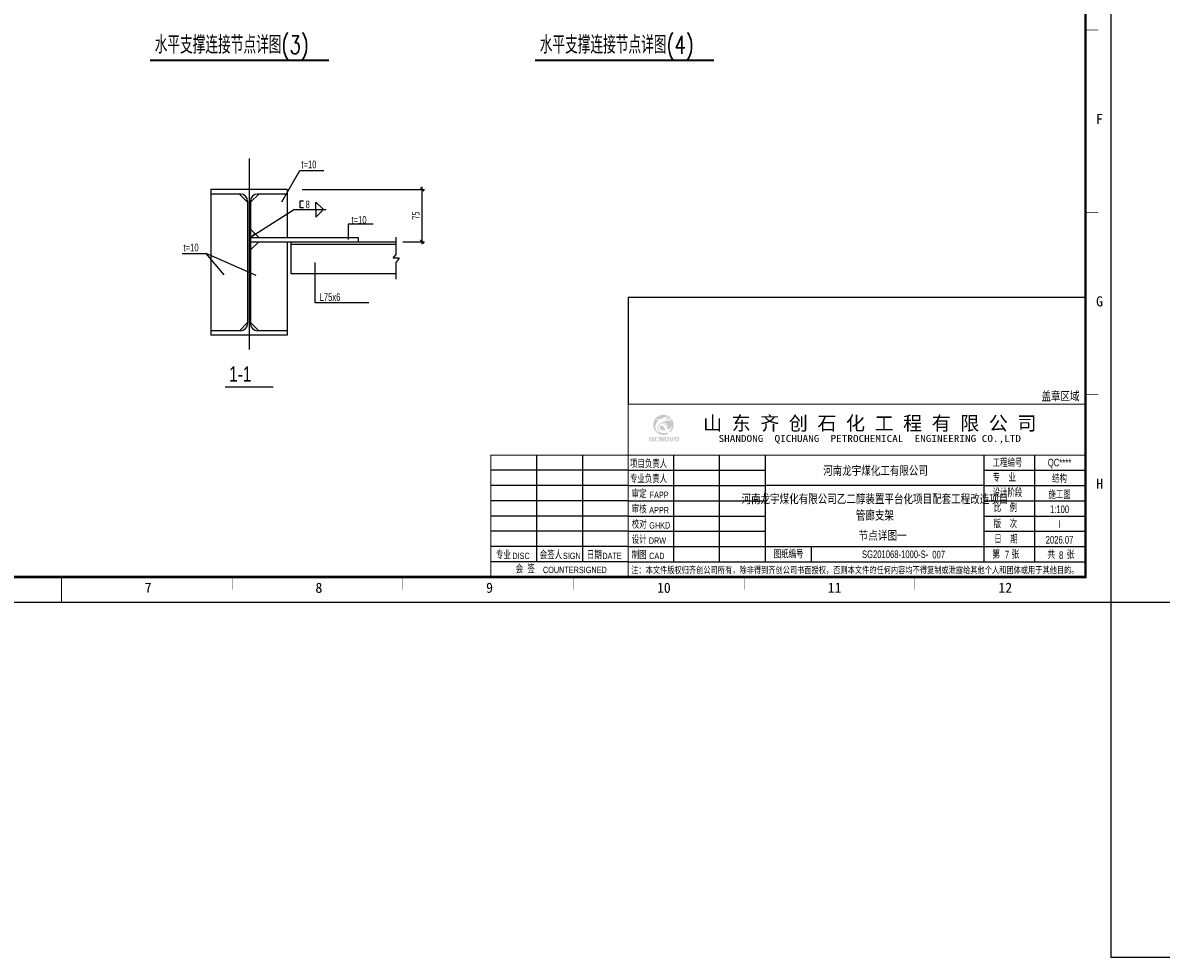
# Model space of a CAD drawing. Extents: x -294221 to 474257, y -25219 to 114942.
# Tile 62 of 70: x 331805 to 376606, y -25219 to 11551. Entities that reach past the tile are written whole.
import ezdxf
from ezdxf.enums import TextEntityAlignment as Align

# ---------------------------------------------------------------- set-up
doc = ezdxf.new("R2010")
doc.units = 0
doc.header["$LTSCALE"] = 1000
doc.linetypes.add('CONTINOUS', pattern=[0])
for name, color, linetype in [('1-ZHMH-图名', 7, 'Continuous'), ('2', 15, 'Continuous'), ('_TCC_NET_BORDER', 7, 'Continuous'), ('AXIS', 7, 'Continuous'), ('AXIS_TEXT', 7, 'Continuous'), ('BORDER', 7, 'Continuous'), ('CC', 1, 'Continuous'), ('DIM', 3, 'Continuous'), ('NJPEC-图框层', 7, 'Continuous'), ('PUB_DIM', 3, 'Continuous'), ('text', 7, 'Continuous'), ('梁', 4, 'Continuous')]:
    doc.layers.add(name, color=color, linetype=linetype)
doc.styles.add('MYROMANS', font='myromans.shx', dxfattribs={"width": 0.7, "bigfont": 'hzdx.shx'})
doc.styles.add('QC_宋体', font='txt')
doc.styles.add('QY', font='qy_eng.shx', dxfattribs={"width": 0.75, "bigfont": 'qy_chn.shx'})
doc.styles.add('STYLE1', font='txt.shx', dxfattribs={"width": 0.75, "height": 3, "bigfont": 'tcc_hzdx.shx'})
doc.styles.add('TSSD_Dimension', font='tssdeng.shx', dxfattribs={"width": 0.7, "bigfont": 'hztxt.shx'})
doc.styles.add('TSSD_Norm', font='tssdeng.shx', dxfattribs={"bigfont": 'hztxt.shx'})
doc.styles.add('宋体', font='txt')
doc.dimstyles.new('TSSD_10_100', dxfattribs={"dimtxt": 300, "dimasz": 100, "dimexe": 100, "dimexo": 250, "dimgap": 100, "dimtad": 1, "dimdec": 0, "dimlfac": 0.1, "dimzin": 0, "dimdsep": 46, "dimtxsty": 'TSSD_Dimension', "dimblk": 'ARCHTICK', "dimblk1": 'ARCHTICK', "dimblk2": 'ARCHTICK', "dimcen": 0, "dimdle": 100, "dimclrt": 7, "dimadec": 0, "dimazin": 0, "dimtfac": 1, "dimtdec": 0, "dimtix": 1, "dimtmove": 2, "dimatfit": 3, "dimfxl": 0, "dimtolj": 1, "dimtzin": 0, "dimarcsym": 0})

# ---------------------------------------------------------------- blocks, each defined once
blk = doc.blocks.new('_ArchTick')
at = {"color": 0, "linetype": 'ByBlock', "const_width": 0.5}
blk.add_lwpolyline([(-0.71, -0.71), (0.71, 0.71)], dxfattribs=at)
blk = doc.blocks.new('*D294')
at = {"layer": 'Defpoints', "color": 0}
for p in [(94964, -389172), (99939, -389172), (98925, -391227)]:
    blk.add_point(p, dxfattribs=at)
at = {"layer": 'DIM', "color": 0, "lineweight": -2}
for p, q in [((95214, -389172), (100039, -389172)), ((99939, -391327), (99939, -389072)), ((99175, -391227), (100039, -391227))]:
    blk.add_line(p, q, dxfattribs=at)
at = {"layer": 'DIM', "color": 0, "lineweight": -2, "xscale": 100, "yscale": 100, "zscale": 100}
for p, rotation in [((99939, -389172), 90), ((99939, -391227), 270)]:
    blk.add_blockref('_ArchTick', p, dxfattribs=dict(at, rotation=rotation))
at = {"layer": 'DIM', "color": 7, "insert": (99689, -390199), "char_height": 300, "attachment_point": 5, "rotation": 90, "style": 'TSSD_Dimension'}
blk.add_mtext('\\A1;75', dxfattribs=at)
blk = doc.blocks.new('会签栏')
at = {"layer": 'NJPEC-图框层'}
for p, q in [((631055, 1257550), (631055, 1261750)), ((632855, 1261750), (632855, 1257550)), ((634655, 1261150), (629255, 1261150)), ((634655, 1260550), (629255, 1260550)), ((634655, 1259950), (629255, 1259950)), ((634655, 1259350), (629255, 1259350)), ((634655, 1258750), (629255, 1258750)), ((634655, 1258150), (629255, 1258150)), ((634655, 1257550), (629255, 1257550))]:
    blk.add_line(p, q, dxfattribs=at)
at = {"style": 'QY', "width": 0.75}
for s, height, p in [('专业', 300, (629746, 1257656)), ('DISC', 250, (630440, 1257656)), ('会签人', 300, (631616, 1257656)), ('SIGN', 250, (632440, 1257656)), ('日期', 300, (633326, 1257656)), ('DATE', 250, (634020, 1257656)), ('会  签', 300, (630606, 1257103)), ('COUNTERSIGNED', 250, (632558, 1257103))]:
    blk.add_text(s, height=height, dxfattribs=at).set_placement(p, align=Align.CENTER)
blk = doc.blocks.new('签字栏')
at = {"layer": 'AXIS_TEXT', "color": 0}
for p, q in [((646531, 1250392), (646531, 1254592)), ((648331, 1250392), (648331, 1254592)), ((650131, 1250392), (650131, 1254592)), ((644731, 1253992), (650131, 1253992)), ((644731, 1253392), (650131, 1253392)), ((644731, 1252792), (650131, 1252792)), ((644731, 1252192), (650131, 1252192)), ((644731, 1251592), (650131, 1251592)), ((644731, 1250992), (650131, 1250992))]:
    blk.add_line(p, q, dxfattribs=at)
at = {"style": 'QY', "width": 0.75}
for s, height, p in [('审定', 300, (645165, 1252898)), ('FAPP', 250, (645950, 1252898)), ('审核', 300, (645165, 1252298)), ('APPR', 250, (645950, 1252298)), ('校对', 300, (645165, 1251698)), ('GHKD', 250, (645975, 1251698)), ('设计', 300, (645165, 1251098)), ('DRW', 250, (645884, 1251098)), ('制图', 300, (645165, 1250498)), ('CAD', 250, (645859, 1250498))]:
    blk.add_text(s, height=height, dxfattribs=at).set_placement(p, align=Align.CENTER)
at = {"layer": 'NJPEC-图框层', "style": 'QY', "width": 0.75}
for s, p in [('项目负责人', (644801, 1254086)), ('专业负责人', (644801, 1253491))]:
    blk.add_text(s, height=300, dxfattribs=at).set_placement(p)
blk = doc.blocks.new('信息栏')
at = {"layer": 'NJPEC-图框层'}
for p, q in [((660731, 1250392), (660731, 1254592)), ((658731, 1253992), (662731, 1253992)), ((658731, 1253392), (662731, 1253392)), ((658731, 1252792), (662731, 1252792)), ((658731, 1252192), (662731, 1252192)), ((658731, 1251592), (662731, 1251592)), ((651931, 1250992), (651931, 1250392))]:
    blk.add_line(p, q, dxfattribs=at)
blk.add_lwpolyline([(658731, 1254592), (658731, 1250392)], dxfattribs=at)
at = {"style": 'QY', "width": 0.75}
for s, p in [('施工图', (661707, 1253057)), ('Ⅰ', (661707, 1251857))]:
    blk.add_text(s, height=300, dxfattribs=at).set_placement(p, align=Align.MIDDLE)
at = {"layer": 'NJPEC-图框层', "style": 'QY', "width": 0.8}
for s, p in [('第     张', (659592, 1250520)), ('共     张', (661763, 1250507))]:
    blk.add_text(s, height=300, dxfattribs=at).set_placement(p, align=Align.CENTER)
at = {"layer": 'NJPEC-图框层', "char_height": 300, "width": 1800, "attachment_point": 4, "style": 'QY'}
for s, insert in [('工程编号', (659072, 1254266)), ('专    业', (659072, 1253692)), ('设计阶段', (659072, 1253092)), ('比    例', (659116, 1252502)), ('版    次', (659116, 1251865)), ('日    期', (659139, 1251265)), ('图纸编号', (650461, 1250678))]:
    blk.add_mtext(s, dxfattribs=dict(at, insert=insert))
blk = doc.blocks.new('修改栏')
at = {"const_width": 40}
blk.add_lwpolyline([(644731, 1256092), (662731, 1256092)], dxfattribs=at)
at = {"layer": '梁', "color": 6}
blk.add_lwpolyline([(662731, 1256092), (662731, 1260292), (644731, 1260292), (644731, 1256092)], dxfattribs=at)
at = {"color": 6, "style": 'QY', "width": 0.75}
blk.add_text('盖章区域', height=400, dxfattribs=at).set_placement((661746, 1256422), align=Align.MIDDLE)
blk = doc.blocks.new('图框')
at = {"layer": 'NJPEC-图框层'}
h = blk.add_hatch(color=152, dxfattribs=at)
h.dxf.hatch_style = 1
edge = h.paths.add_edge_path()
edge.add_spline(control_points=[(713336, 1255456), (713332, 1255457), (713322, 1255460), (713304, 1255466), (713282, 1255476), (713257, 1255490), (713232, 1255508), (713207, 1255532), (713184, 1255559), (713166, 1255594), (713154, 1255626), (713147, 1255662), (713143, 1255697), (713145, 1255736), (713150, 1255769), (713160, 1255800), (713174, 1255832), (713191, 1255861), (713210, 1255884), (713229, 1255905), (713247, 1255922), (713266, 1255937), (713283, 1255949), (713294, 1255955), (713299, 1255958)], knot_values=[0, 0, 0, 0, 0.148671, 0.387041, 0.707288, 1.057418, 1.457549, 1.851858, 2.336567, 2.813419, 3.292614, 3.615986, 4.181811, 4.637275, 5.049596, 5.448979, 5.857795, 6.346394, 6.708376, 6.985242, 7.378215, 7.656509, 7.899427, 8.128498, 8.128498, 8.128498, 8.128498], degree=3, periodic=0)
edge.add_spline(control_points=[(713299, 1255958), (713293, 1255959), (713281, 1255959), (713263, 1255961), (713244, 1255965), (713225, 1255971), (713207, 1255979), (713193, 1255990), (713183, 1256002), (713178, 1256011), (713177, 1256017), (713176, 1256019)], knot_values=[0, 0, 0, 0, 0.232304, 0.445127, 0.671111, 0.962412, 1.17351, 1.431428, 1.618611, 1.749517, 1.829891, 1.829891, 1.829891, 1.829891], degree=3, periodic=0)
edge.add_spline(control_points=[(713176, 1256019), (713183, 1256015), (713195, 1256007), (713217, 1256001), (713241, 1255997), (713272, 1255995), (713315, 1256001), (713367, 1256015), (713428, 1256041), (713488, 1256068), (713540, 1256087), (713577, 1256095), (713602, 1256095), (713622, 1256089), (713633, 1256078), (713639, 1256064), (713637, 1256046), (713625, 1256031), (713606, 1256023), (713589, 1256018), (713575, 1256015), (713567, 1256015), (713563, 1256019), (713567, 1256028), (713573, 1256035), (713579, 1256044), (713583, 1256051), (713584, 1256055), (713583, 1256059), (713580, 1256061), (713574, 1256062), (713566, 1256061), (713558, 1256055), (713550, 1256046), (713544, 1256036), (713543, 1256025), (713544, 1256015), (713549, 1256008), (713556, 1256003), (713566, 1256000), (713581, 1256001), (713605, 1256002), (713635, 1256009), (713668, 1256018), (713702, 1256029), (713729, 1256041), (713745, 1256050), (713751, 1256053)], knot_values=[0, 0, 0, 0, 0.275863, 0.558778, 0.843428, 1.198015, 1.696558, 2.455123, 3.231292, 4.17664, 4.919709, 5.289347, 5.587055, 5.850753, 6.047231, 6.180953, 6.411265, 6.664844, 6.892465, 7.165311, 7.332684, 7.410273, 7.446364, 7.52878, 7.703034, 7.844682, 7.924434, 7.97668, 8.011937, 8.061747, 8.130588, 8.215883, 8.354394, 8.478782, 8.682102, 8.787985, 8.896275, 9.024688, 9.114193, 9.219361, 9.384327, 9.698484, 10.112351, 10.554749, 10.970697, 11.441848, 11.671505, 11.671505, 11.671505, 11.671505], degree=3, periodic=0)
edge.add_arc((713460, 1255779), 400, 43.38, 180)
edge.add_arc((713460, 1255779), 400, 180, 300.0054)
edge.add_spline(control_points=[(713660, 1255432), (713657, 1255433), (713648, 1255437), (713630, 1255447), (713612, 1255461), (713600, 1255472), (713596, 1255475)], knot_values=[0, 0, 0, 0, 0.117121, 0.378696, 0.769839, 0.969146, 0.969146, 0.969146, 0.969146], degree=3, periodic=0)
edge.add_spline(control_points=[(713596, 1255475), (713588, 1255473), (713568, 1255467), (713533, 1255462), (713493, 1255458), (713452, 1255458), (713414, 1255460), (713378, 1255467), (713347, 1255482), (713314, 1255505), (713289, 1255534), (713269, 1255566), (713261, 1255593), (713257, 1255613), (713255, 1255629), (713255, 1255647), (713256, 1255666), (713260, 1255686), (713265, 1255708), (713274, 1255731), (713285, 1255750), (713297, 1255771), (713315, 1255790), (713338, 1255807), (713361, 1255822), (713384, 1255831), (713407, 1255837), (713426, 1255838), (713452, 1255835), (713487, 1255824), (713528, 1255793), (713570, 1255744), (713608, 1255675), (713630, 1255622), (713641, 1255594)], knot_values=[0, 0, 0, 0, 0.331124, 0.779939, 1.317706, 1.847046, 2.306295, 2.729392, 3.217777, 3.614671, 4.196887, 4.663931, 5.019811, 5.218518, 5.436862, 5.643188, 5.867538, 6.15981, 6.408866, 6.730664, 7.070674, 7.222231, 7.625898, 8.046238, 8.283822, 8.656954, 8.971884, 9.154486, 9.394825, 9.945136, 10.489736, 11.29841, 12.343812, 13.448432, 13.448432, 13.448432, 13.448432], degree=3, periodic=0)
edge.add_spline(control_points=[(713641, 1255594), (713649, 1255598), (713667, 1255606), (713697, 1255620), (713728, 1255642), (713755, 1255669), (713776, 1255697), (713789, 1255722), (713795, 1255738), (713797, 1255745)], knot_values=[0, 0, 0, 0, 0.353268, 0.727498, 1.240071, 1.77028, 2.15534, 2.544899, 2.812928, 2.812928, 2.812928, 2.812928], degree=3, periodic=0)
edge.add_spline(control_points=[(713797, 1255745), (713797, 1255742), (713796, 1255734), (713795, 1255718), (713790, 1255697), (713785, 1255667), (713772, 1255628), (713751, 1255585), (713726, 1255549), (713706, 1255526), (713695, 1255517), (713691, 1255514)], knot_values=[0, 0, 0, 0, 0.12049, 0.296651, 0.587458, 0.932367, 1.426389, 2.128798, 2.724602, 3.085973, 3.260756, 3.260756, 3.260756, 3.260756], degree=3, periodic=0)
edge.add_spline(control_points=[(713691, 1255514), (713698, 1255506), (713709, 1255494), (713722, 1255484), (713726, 1255480)], knot_values=[0, 0, 0, 0, 0.375868, 0.607847, 0.607847, 0.607847, 0.607847], degree=3, periodic=0)
edge.add_arc((713460, 1255779), 400, 311.7299, 360)
edge.add_arc((713460, 1255779), 400, 0, 38.1999)
edge.add_spline(control_points=[(713774, 1256026), (713773, 1256025), (713770, 1256022), (713762, 1256018), (713747, 1256012), (713722, 1256002), (713688, 1255992), (713650, 1255983), (713616, 1255977), (713590, 1255975), (713572, 1255974), (713562, 1255972), (713556, 1255969), (713556, 1255966), (713557, 1255965), (713561, 1255963), (713568, 1255961), (713581, 1255960), (713595, 1255959), (713610, 1255960), (713632, 1255964), (713670, 1255972), (713716, 1255985), (713749, 1255994), (713764, 1255999)], knot_values=[0, 0, 0, 0, 0.053208, 0.159125, 0.349072, 0.652832, 1.174017, 1.666617, 2.136561, 2.433582, 2.656379, 2.800822, 2.851753, 2.865207, 2.882987, 2.929462, 3.028596, 3.159224, 3.414495, 3.526937, 3.733164, 4.268442, 4.947966, 5.549375, 5.549375, 5.549375, 5.549375], degree=3, periodic=0)
edge.add_spline(control_points=[(713764, 1255999), (713765, 1255998), (713768, 1255996), (713772, 1255991), (713772, 1255982), (713767, 1255969), (713757, 1255957), (713742, 1255945), (713723, 1255936), (713701, 1255930), (713685, 1255929), (713679, 1255928)], knot_values=[0, 0, 0, 0, 0.043264, 0.120508, 0.21598, 0.374603, 0.612363, 0.813698, 1.083588, 1.406129, 1.661303, 1.661303, 1.661303, 1.661303], degree=3, periodic=0)
edge.add_spline(control_points=[(713679, 1255928), (713681, 1255929), (713686, 1255932), (713694, 1255938), (713700, 1255943), (713701, 1255950), (713696, 1255950), (713691, 1255951), (713680, 1255951), (713654, 1255949), (713606, 1255945), (713551, 1255935), (713489, 1255918), (713432, 1255900), (713379, 1255876), (713342, 1255851), (713315, 1255830), (713292, 1255807), (713274, 1255783), (713260, 1255759), (713246, 1255729), (713237, 1255699), (713232, 1255665), (713231, 1255634), (713234, 1255602), (713241, 1255572), (713252, 1255544), (713268, 1255517), (713285, 1255497), (713303, 1255479), (713320, 1255466), (713331, 1255459), (713336, 1255456)], knot_values=[0, 0, 0, 0, 0.09476, 0.229885, 0.358769, 0.396739, 0.451667, 0.505398, 0.588924, 0.863894, 1.484135, 2.413352, 2.950627, 3.881745, 4.660795, 5.110916, 5.572524, 5.949122, 6.311877, 6.700681, 6.999839, 7.543065, 7.853918, 8.298535, 8.706756, 9.035561, 9.474198, 9.820452, 10.196203, 10.461837, 10.788817, 10.975614, 10.975614, 10.975614, 10.975614], degree=3, periodic=0)
edge = h.paths.add_edge_path(flags=16)
edge.add_spline(control_points=[(713410, 1255855), (713416, 1255856), (713427, 1255860), (713447, 1255865), (713471, 1255867), (713498, 1255865), (713529, 1255855), (713556, 1255834), (713578, 1255811), (713595, 1255782), (713609, 1255755), (713620, 1255721), (713628, 1255693), (713632, 1255669), (713634, 1255657), (713634, 1255654)], knot_values=[0, 0, 0, 0, 0.217098, 0.45546, 0.756361, 1.1177, 1.466416, 1.954125, 2.35846, 2.68133, 3.205739, 3.497502, 3.998988, 4.304628, 4.430393, 4.430393, 4.430393, 4.430393], degree=3, periodic=0)
edge.add_spline(control_points=[(713634, 1255654), (713632, 1255660), (713626, 1255674), (713616, 1255698), (713601, 1255726), (713586, 1255754), (713570, 1255777), (713552, 1255799), (713533, 1255817), (713511, 1255834), (713495, 1255843), (713475, 1255851), (713456, 1255857), (713437, 1255857), (713422, 1255857), (713414, 1255855), (713410, 1255855)], knot_values=[0, 0, 0, 0, 0.247715, 0.568965, 0.966639, 1.450508, 1.740372, 2.022658, 2.534465, 2.710049, 3.044629, 3.231754, 3.52439, 3.788101, 3.944147, 4.080651, 4.080651, 4.080651, 4.080651], degree=3, periodic=0)
edge = h.paths.add_edge_path(flags=17)
edge.add_spline(control_points=[(713541, 1255563), (713526, 1255560), (713494, 1255555), (713444, 1255555), (713395, 1255565), (713353, 1255585), (713329, 1255615), (713316, 1255649), (713314, 1255676), (713319, 1255703), (713329, 1255724), (713347, 1255742), (713365, 1255752), (713382, 1255754), (713400, 1255754), (713426, 1255746), (713462, 1255720), (713495, 1255674), (713519, 1255625), (713532, 1255588), (713539, 1255569), (713541, 1255563)], knot_values=[0, 0, 0, 0, 0.561484, 1.214764, 1.885581, 2.393631, 2.959197, 3.259694, 3.74698, 3.952014, 4.302998, 4.593853, 4.881604, 5.06523, 5.221101, 5.542541, 6.061676, 6.875848, 7.612345, 8.105693, 8.357623, 8.357623, 8.357623, 8.357623], degree=3, periodic=0)
h = blk.add_hatch(color=7, dxfattribs=at)
h.dxf.hatch_style = 1
h.paths.add_polyline_path([(713076, 1255274, 0.414214), (713049, 1255302), (712935, 1255302, 0.414214), (712908, 1255274), (712908, 1255157, 0.414214), (712935, 1255129), (713049, 1255129, 0.259363), (713072, 1255142), (713092, 1255129), (713092, 1255158), (713076, 1255168)])
h.paths.add_polyline_path([(713027, 1255200), (712996, 1255220), (712996, 1255191), (713027, 1255171), (713027, 1255154), (712958, 1255154), (712958, 1255276), (713027, 1255276)], flags=16)
h.paths.add_polyline_path([(713164, 1255276), (713260, 1255276), (713260, 1255302), (713141, 1255302, 0.414214), (713114, 1255274), (713114, 1255157, 0.414214), (713141, 1255129), (713261, 1255129), (713261, 1255154), (713164, 1255154)])
h.paths.add_polyline_path([(713341, 1255280), (713376, 1255129), (713470, 1255129), (713470, 1255302), (713420, 1255302), (713420, 1255148), (713385, 1255302), (713291, 1255302), (713291, 1255129), (713341, 1255129)])
h.paths.add_polyline_path([(713665, 1255274, 0.414214), (713638, 1255302), (713524, 1255302, 0.414214), (713497, 1255274), (713497, 1255157, 0.414214), (713524, 1255129), (713638, 1255129, 0.414214), (713665, 1255157)])
h.paths.add_polyline_path([(713548, 1255276), (713615, 1255276), (713615, 1255154), (713548, 1255154)], flags=16)
h.paths.add_polyline_path([(713741, 1255302), (713687, 1255302), (713743, 1255129), (713827, 1255129), (713883, 1255302), (713829, 1255302), (713785, 1255155)])
h.paths.add_polyline_path([(714072, 1255274, 0.414214), (714045, 1255302), (713932, 1255302, 0.414214), (713905, 1255274), (713905, 1255157, 0.414214), (713932, 1255129), (714045, 1255129, 0.414214), (714072, 1255157)])
h.paths.add_polyline_path([(713955, 1255277), (714023, 1255277), (714023, 1255154), (713955, 1255154)], flags=16)
at = {"layer": 'NJPEC-图框层', "color": 0}
for p, q in [((726071, 1253392), (717472, 1253392)), ((717472, 1250992), (730072, 1250992))]:
    blk.add_line(p, q, dxfattribs=at)
at = {"layer": 'NJPEC-图框层', "const_width": 40}
for points in [[(712072, 1256592), (712072, 1249792)], [(730072, 1256592), (730072, 1249792)], [(730072, 1249792), (706672, 1249792), (706672, 1254592), (712072, 1254592)], [(712072, 1254592), (730072, 1254592)]]:
    blk.add_lwpolyline(points, dxfattribs=at)
at = {"layer": 'NJPEC-图框层'}
blk.add_lwpolyline([(712072, 1250392), (730072, 1250392)], dxfattribs=at)
for name, p in [('修改栏', (67341, 500)), ('会签栏', (77417, -7158)), ('签字栏', (67341, 0)), ('信息栏', (67341, 0))]:
    blk.add_blockref(name, p, dxfattribs=at)
at = {"layer": 'NJPEC-图框层', "style": '宋体'}
blk.add_text('山 东 齐 创 石 化 工 程 有 限 公 司', height=550, dxfattribs=at).set_placement((721580, 1255401), align=Align.BOTTOM_CENTER)
at = {"layer": 'NJPEC-图框层', "style": '宋体', "width": 1.2}
blk.add_text('SHANDONG  QICHUANG  PETROCHEMICAL  ENGINEERING CO.,LTD', height=270, dxfattribs=at).set_placement((721580, 1255027), align=Align.BOTTOM_CENTER)
at = {"layer": 'NJPEC-图框层', "color": 6, "style": 'QY', "width": 0.75}
for s, p in [('QC****', (729048, 1254257)), ('结构', (729048, 1253690)), ('1:100', (729048, 1252457)), ('2026.07', (729048, 1251257)), ('SG201068-1000-S-', (722578, 1250686)), ('8', (729111, 1250647))]:
    blk.add_text(s, height=300, dxfattribs=at).set_placement(p, align=Align.MIDDLE)
at = {"layer": 'NJPEC-图框层', "style": 'QY', "width": 0.75}
for s, p in [('河南龙宇煤化工有限公司', (721807, 1253990)), ('河南龙宇煤化有限公司乙二醇装置平台化项目配套工程改造项目', (721783, 1252877)), ('管廊支架', (721783, 1252232))]:
    blk.add_text(s, height=400, dxfattribs=at).set_placement(p, align=Align.MIDDLE)
at = {"layer": 'NJPEC-图框层', "style": '宋体', "width": 0.78}
blk.add_text('注：本文件版权归齐创公司所有，除非得到齐创公司书面授权，否则本文件的任何内容均不得复制或泄露给其他个人和团体或用于其他目的。', height=260, dxfattribs=at).set_placement((712192, 1249939))
blk = doc.blocks.new('A1E图框')
for points, const_width in [([(0, 0), (841, 0), (841, 594), (0, 594)], 0.5), ([(25, 10), (831, 10), (831, 584), (25, 584)], 1)]:
    blk.add_lwpolyline(points, close=True, dxfattribs=dict(const_width=const_width))
for points, const_width in [([(836, 225.25), (831, 225.25)], 0.2), ([(836, 153.5), (831, 153.5)], 0.2), ([(836, 81.75), (831, 81.75)], 0.2), ([(836, 81.75), (831, 81.75)], 0.2), ([(428, 10), (428, 0)], 0.35), ([(495.17, 10), (495.17, 5)], 0.2), ([(562.33, 10), (562.33, 5)], 0.2), ([(629.5, 10), (629.5, 5)], 0.2), ([(696.67, 10), (696.67, 5)], 0.2), ([(763.83, 10), (763.83, 5)], 0.2)]:
    blk.add_lwpolyline(points, dxfattribs=dict(const_width=const_width))
at = {"style": 'QC_宋体'}
for s, p in [('F', (836.5, 190.21)), ('G', (836.5, 118.46)), ('H', (836.5, 46.71)), ('7', (462.12, 5.78)), ('8', (529.29, 5.78)), ('9', (596.46, 5.78)), ('10', (665.05, 5.78)), ('11', (732.22, 5.78)), ('12', (799.39, 5.78))]:
    blk.add_text(s, height=4, dxfattribs=at).set_placement(p, align=Align.MIDDLE_CENTER)
blk = doc.blocks.new('B20267516340')
for p, q in [((6828.7, 6976), (6528.7, 7276)), ((6528.7, 6976), (6528.7, 7276)), ((5686.3, 6976), (6931, 6976)), ((6828.7, 6976), (6528.7, 6676)), ((6528.7, 6976), (6528.7, 6676)), ((9694.6, 5212.9), (9694.6, 5887.9)), ((9576.2, 5062.9), (9694.6, 5212.9)), ((9813.1, 5062.9), (9576.2, 5062.9)), ((9813.1, 5062.9), (9694.6, 4912.9)), ((9694.6, 4237.9), (9694.6, 4912.9))]:
    blk.add_line(p, q)
at = {"const_width": 70}
for points in [[(0, 12850.2), (7049.9, 12850.2)], [(15152.4, 12850.2), (22202.3, 12850.2)]]:
    blk.add_lwpolyline(points, dxfattribs=at)
blk.add_lwpolyline([(3953.4, 5875.3, 0, 70, 0), (4117.2, 6021, 70, 70, 0)], format="xyseb")
at = {"layer": '2'}
for p, q in [((5398.4, 7770.1), (2398.4, 7770.1)), ((2398.4, 7770.1), (2398.4, 7590.1)), ((5398.4, 7770.1), (5398.4, 7590.1)), ((2398.4, 7590.1), (2398.4, 2211.5)), ((3563.4, 7590.1), (2398.4, 7590.1)), ((3843.4, 7310.1), (3843.4, 2491.5)), ((3953.4, 7310.1), (3953.4, 2491.5)), ((5398.4, 7590.1), (4233.4, 7590.1)), ((5398.4, 7590.1), (5398.4, 5875.3)), ((3953.4, 5875.3), (8188.4, 5875.3)), ((8188.4, 5875.3), (8188.4, 5715.3)), ((3953.4, 5715.3), (9694.6, 5715.3)), ((5398.4, 5715.3), (5398.4, 2211.5)), ((5548.4, 5715.3), (5548.4, 4465.3)), ((5548.4, 5615.3), (9694.6, 5615.3)), ((5548.4, 4465.3), (9703.9, 4465.3)), ((3563.4, 2211.5), (2398.4, 2211.5)), ((2398.4, 2211.5), (2398.4, 2031.5)), ((5398.4, 2031.5), (2398.4, 2031.5)), ((5398.4, 2211.5), (4233.4, 2211.5)), ((5398.4, 2211.5), (5398.4, 2031.5))]:
    blk.add_line(p, q, dxfattribs=at)
for centre, start, end in [((3563.4, 7310.1), 0, 90), ((4233.4, 7310.1), 90, 180), ((3563.4, 2491.5), 270, 0), ((4233.4, 2491.5), 180, 270)]:
    blk.add_arc(centre, 280, start, end, dxfattribs=at)
at = {"layer": '_TCC_NET_BORDER'}
for p, q in [((6495.4, 3304.3), (6495.4, 4899.8)), ((8617.8, 3304.3), (6495.4, 3304.3))]:
    blk.add_line(p, q, dxfattribs=at)
at = {"layer": 'AXIS', "color": 6}
blk.add_line((3898.4, 8993.7), (3898.4, 1469.9), dxfattribs=at)
at = {"layer": 'CC', "color": 4}
for p, q in [((5182.8, 7281.5), (5901.2, 8522.4)), ((5901.2, 8522.4), (6844.8, 8522.4)), ((3843.4, 7263.8), (3517, 7590.1)), ((3953.4, 7263.8), (4279.7, 7590.1)), ((5686.3, 6976), (3953.4, 5875.3)), ((8785.2, 6409.3), (7797.3, 6409.3)), ((7797.3, 6409.3), (7797.3, 5800.3)), ((3953.4, 6201.7), (4279.7, 5875.3)), ((3953.4, 5389), (4279.7, 5715.3)), ((1264.8, 5255.1), (2208.4, 5255.1)), ((2925.1, 4410.7), (2208.4, 5255.1)), ((4182, 4388.4), (2208.4, 5255.1)), ((3843.4, 2537.9), (3517, 2211.5)), ((3953.4, 2537.9), (4279.7, 2211.5))]:
    blk.add_line(p, q, dxfattribs=at)
blk.add_lwpolyline([(6042.7, 7046.3), (5915.8, 7046.3), (5915.8, 7322.1), (6042.7, 7322.1)], dxfattribs=at)
at = {"layer": 'PUB_DIM', "color": 4, "linetype": 'CONTINOUS', "const_width": 50}
blk.add_lwpolyline([(2946.4, 0), (4850.3, 0)], dxfattribs=at)
at = {"width": 0.75}
for s, height, style, p in [('水平支撑连接节点详图(3)', 700, 'STYLE1', (186.2, 13112.6)), ('水平支撑连接节点详图(4)', 700, 'STYLE1', (15338.5, 13112.6)), ('t=10', 300, 'MYROMANS', (5957.6, 8602.8)), ('8', 300, 'MYROMANS', (6121.5, 7030.8)), ('t=10', 300, 'MYROMANS', (7929.1, 6424)), ('t=10', 300, 'MYROMANS', (1321.2, 5335.6)), (' L75x6', 300, 'MYROMANS', (6591.7, 3382.8))]:
    blk.add_text(s, height=height, dxfattribs=dict(at, style=style)).set_placement(p)
at = {"layer": 'PUB_DIM', "color": 4, "linetype": 'CONTINOUS', "style": 'MYROMANS', "width": 0.75}
blk.add_text('1-1', height=600, dxfattribs=at).set_placement((3121, 206.9))
at = {"layer": 'DIM'}
dim = blk.add_linear_dim(base=(10708.1, 7770.1), p1=(9694.6, 5715.3), p2=(5733, 7770.1), angle=90, text='75', dimstyle='TSSD_10_100', dxfattribs=at)
dim.commit()
dim.dimension.update_dxf_attribs({"geometry": '*D294', "text_midpoint": (10458.1, 6742.7), "insert": (-89230.5, 396941.9)})

msp = doc.modelspace()

# ---------------------------------------------------------------- linework, layer by layer
at = {"layer": '1-ZHMH-图名', "elevation": -4116055.264}
msp.add_lwpolyline([(390132.199, -11257.991), (374627.78, -11257.991), (374627.78, -25219.364), (390132.199, -25219.364)], close=True, dxfattribs=at)
at = {"layer": 'BORDER', "elevation": -4116055.264}
msp.add_lwpolyline([(290527.78, -11257.991), (290527.78, 48142.009), (374627.78, 48142.009), (374627.78, -11257.991)], close=True, dxfattribs=at)
at = {"layer": 'BORDER', "const_width": 50, "elevation": -4116055.264}
msp.add_lwpolyline([(293027.78, -10257.991), (293027.78, 47142.009), (373627.78, 47142.009), (373627.78, -10257.991)], close=True, dxfattribs=at)

# ---------------------------------------------------------------- block references
at = {"xscale": 100, "yscale": 100, "zscale": 100}
msp.add_blockref('A1E图框', (290527.78, -11257.991), dxfattribs=at)
at = {"layer": 'DIM'}
msp.add_blockref('B20267516340', (336810.268, -2778.05), dxfattribs=at)
at = {"layer": 'NJPEC-图框层'}
msp.add_blockref('图框', (-356443.919, -1260049.745, -4116055.264), dxfattribs=at)

# ---------------------------------------------------------------- texts
at = {"layer": 'NJPEC-图框层', "color": 6, "style": 'QY', "width": 0.75}
for s, p in [('007', (367847.649, -9526.444)), ('7', (370537.137, -9526.444))]:
    msp.add_text(s, height=300, dxfattribs=at).set_placement(p, align=Align.CENTER)
at = {"layer": 'text', "style": 'TSSD_Norm', "width": 0.7}
msp.add_text('节点详图一', height=400, dxfattribs=at).set_placement((364696.655, -8831.851))

doc.saveas('drawing.dxf')
